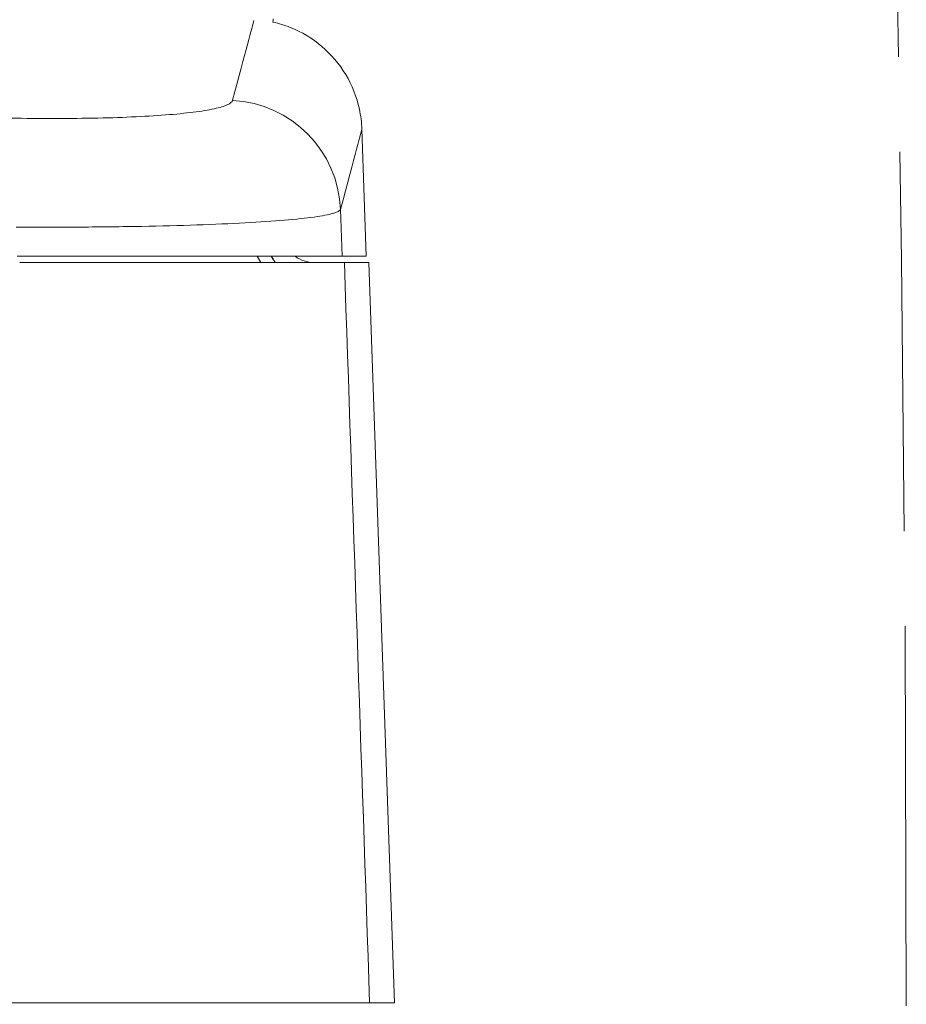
# Model space of a CAD drawing. Header units: inches. Extents: x -96941 to 10978768, y -673 to 1070890.
# Tile 170 of 256: x 61731 to 61745, y 3709 to 3725. Entities that reach past the tile are written whole.
import ezdxf

# ---------------------------------------------------------------- set-up
doc = ezdxf.new("R2010")
doc.units = ezdxf.units.IN
doc.linetypes.add('ACAD_ISO02W100', pattern=[15, 12, -3])
doc.layers.add('!_A_03_ČIARKOVANÁ', color=41, linetype='ACAD_ISO02W100', lineweight=13)
doc.layers.add('_MB_okucia_0.13', color=165, linetype='Continuous', lineweight=13)

# ---------------------------------------------------------------- blocks, each defined once
blk = doc.blocks.new('-1924104X_3')
at = {"layer": '_MB_okucia_0.13', "extrusion": (-1, -4.44089e-16, -2.22045e-16)}
for p, q in [((-15.5, -11.747), (-15.908, -0.047)), ((-15.908, -0.047), (-15.514, -0.047)), ((-10.41, -0.047), (-15.514, -0.047)), ((-10.41, -0.047), (10.41, -0.047)), ((-15.115, -11.747), (-15.5, -11.747)), ((-15.115, -11.747), (-9.98, -11.747)), ((-13.792, -11.747), (-13.734, -11.847)), ((-15.461, -11.847), (-15.078, -11.847)), ((-15.391, -13.854), (-15.461, -11.847)), ((-15.053, -12.585), (-15.078, -11.847)), ((-9.94, -11.847), (-15.078, -11.847))]:
    blk.add_line(p, q, dxfattribs=at)
at = {"layer": '_MB_okucia_0.13', "extrusion": (2.22045e-16, 9.86076e-32, -1)}
for centre, radius, start, end in [((14.637, -12.247), 0.5, 90, 126.8705), ((13.688, -15.589), 0.3, 358.5, 7.8949)]:
    blk.add_arc(centre, radius, start, end, dxfattribs=at)
at = {"layer": '_MB_okucia_0.13'}
for centre, major_axis, ratio, start_param, end_param in [((-13.873, -11.492), (-0.152, -0.259), 0.885647, -0.020581, 0.000056), ((938.963, 24.5), (-966.199, 5.123), 0.257225, 0.166948, 0.167355), ((-13.762, -11.597), (-0.252, -0.163), 0.952891, -0.0535, 0), ((-13.255, -12.522), (-1.74, 0.461), 0.994834, 0.295456, 1.777558)]:
    blk.add_ellipse(centre, major_axis=major_axis, ratio=ratio, start_param=start_param, end_param=end_param, dxfattribs=at)
for points in [[(-15.115, -11.747), (-15.248, -7.847), (-15.381, -3.947), (-15.514, -0.047)], [(-14.014, -11.76), (-14.017, -11.757), (-14.019, -11.754), (-14.025, -11.75)], [(-13.958, -11.847), (-13.977, -11.818), (-13.995, -11.789), (-14.014, -11.76)], [(-15.391, -13.854), (-15.391, -13.854), (-15.278, -13.433), (-15.053, -12.585)], [(-12.287, -14.08), (-12.287, -14.08), (-12.287, -14.08), (-12.287, -14.08)], [(-13.347, -14.311), (-13.548, -15.07), (-13.66, -15.489), (-13.682, -15.573)]]:
    blk.add_open_spline(points, degree=3, dxfattribs=at)
for points, knots in [([(-15.053, -12.585), (-15.043, -12.563), (-15.002, -12.543), (-14.932, -12.523), (-14.863, -12.503), (-14.764, -12.484), (-14.635, -12.466), (-14.506, -12.449), (-14.348, -12.432), (-14.165, -12.416), (-13.983, -12.401), (-13.776, -12.387), (-13.543, -12.374), (-13.31, -12.362), (-13.053, -12.351), (-12.78, -12.342), (-12.507, -12.332), (-12.216, -12.325), (-11.906, -12.319), (-11.596, -12.314), (-11.273, -12.31), (-10.942, -12.308), (-10.612, -12.306), (-10.272, -12.306), (-9.923, -12.308)], [0, 0, 0, 0, 0.001058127, 0.001058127, 0.001058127, 0.002116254, 0.002116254, 0.002116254, 0.003174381, 0.003174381, 0.003174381, 0.004232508, 0.004232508, 0.004232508, 0.005290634, 0.005290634, 0.005290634, 0.006348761, 0.006348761, 0.006348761, 0.007406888, 0.007406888, 0.007406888, 0.008465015, 0.008465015, 0.008465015, 0.008465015]), ([(-13.985, -15.548), (-14.078, -15.527), (-14.169, -15.499), (-14.438, -15.393), (-14.609, -15.29), (-14.907, -15.037), (-15.036, -14.884), (-15.236, -14.55), (-15.31, -14.363), (-15.374, -14.068), (-15.387, -13.961), (-15.391, -13.854)], [0.30088, 0.30088, 0.30088, 0.30088, 0.583348, 0.583348, 1.168508, 1.168508, 1.753602, 1.753602, 2.338698, 2.338698, 2.659537, 2.659537, 2.659537, 2.659537]), ([(-9.734, -14.032), (-9.98, -14.027), (-10.22, -14.024), (-10.453, -14.024), (-10.686, -14.023), (-10.914, -14.025), (-11.133, -14.029), (-11.352, -14.033), (-11.557, -14.039), (-11.75, -14.048), (-11.942, -14.056), (-12.123, -14.067), (-12.287, -14.08), (-12.451, -14.092), (-12.597, -14.107), (-12.725, -14.123), (-12.853, -14.139), (-12.965, -14.158), (-13.055, -14.177), (-13.145, -14.197), (-13.215, -14.218), (-13.263, -14.24), (-13.312, -14.262), (-13.34, -14.286), (-13.347, -14.311)], [0, 0, 0, 0, 0.000736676, 0.000736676, 0.000736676, 0.001473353, 0.001473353, 0.001473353, 0.002210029, 0.002210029, 0.002210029, 0.002946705, 0.002946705, 0.002946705, 0.003683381, 0.003683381, 0.003683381, 0.004420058, 0.004420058, 0.004420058, 0.005156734, 0.005156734, 0.005156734, 0.00589341, 0.00589341, 0.00589341, 0.00589341])]:
    blk.add_open_spline(points, degree=3, knots=knots, dxfattribs=at)

msp = doc.modelspace()

# ---------------------------------------------------------------- linework, layer by layer
at = {"layer": '!_A_03_ČIARKOVANÁ', "color": 14, "ltscale": 0.5, "true_color": 0xa30000}
msp.add_arc((60833.485, 3709.244), 911.75, 0, 90, dxfattribs=at)

# ---------------------------------------------------------------- block references
at = {"color": 14, "true_color": 0xa30000, "rotation": 180}
msp.add_blockref('-1924104X_3', (61721.235, 3709.244), dxfattribs=at)

doc.saveas('drawing.dxf')
